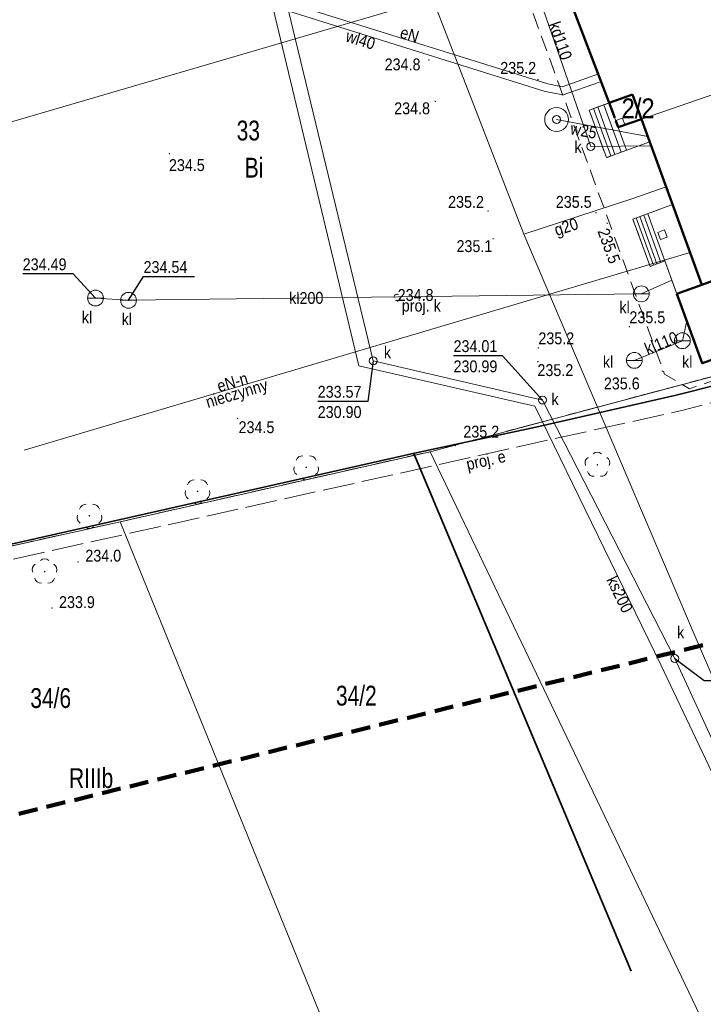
# Model space of a CAD drawing. Header units: metres. Extents: x 7529105 to 7529249, y 5515588 to 5515793.
# Tile 4 of 10: x 7529154 to 7529197, y 5515664 to 5515726. Entities that reach past the tile are written whole.
import ezdxf
from ezdxf.enums import TextEntityAlignment as Align

# ---------------------------------------------------------------- set-up
doc = ezdxf.new("R2010")
doc.units = ezdxf.units.M
doc.header["$MEASUREMENT"] = 0
for name, pattern in [('1.0_0.5', [1.5, 1, -0.5]), ('1.5_0.5', [2, 1.5, -0.5]), ('218-500', [1, 0.5, -0.5]), ('219-500', [0]), ('4', [1.8, 1.2, -0.6]), ('mz1.0_0.5', [1.5, 1, -0.5]), ('mz2.0_0.5', [2.5, 2, -0.5])]:
    doc.linetypes.add(name, pattern=pattern)
doc.layers.get('0').update_dxf_attribs({"color": 2, "linetype": 'CONTINUOUS', "lineweight": 5})
for name, color, linetype in [('209-Opis konturu klasyfikacyjnego', 7, 'CONTINUOUS'), ('210-Oznaczenie użytku', 7, 'CONTINUOUS'), ('211-Nr działki', 7, 'CONTINUOUS'), ('217-Granica konturu klasyfikcyjnego', 7, 'CONTINUOUS'), ('218-Granica użytku', 7, 'CONTINUOUS'), ('219-Linia granicy', 7, 'CONTINUOUS'), ('310-podpora związana z budynkiem (powierzchnia)', 7, 'CONTINUOUS'), ('312-Budynek (powierzchnia)', 7, 'CONTINUOUS'), ('320-część budynku wyodrębniona ze względu na liczbę kondygnacji naziemnych (powierzchnia)', 7, 'CONTINUOUS'), ('352-schody (powierzchnia)', 7, 'CONTINUOUS'), ('chodnik (powierzchnia)', 7, 'CONTINUOUS'), ('drzewo liściaste (punkt)', 7, 'CONTINUOUS'), ('nawis - blok budynku (powierzchnia)', 7, 'CONTINUOUS'), ('nawis - blok budynku (powierzchnia)-Atr25', 7, 'CONTINUOUS'), ('Obszar opracowania', 7, 'CONTINUOUS'), ('ogrodzenie trwałe (linia)', 7, 'CONTINUOUS'), ('osadnik kanalizacji lokalnej (dół Chambeau) (punkt)', 7, 'CONTINUOUS'), ('osadnik kanalizacji lokalnej (dół Chambeau) (punkt)-Atr17', 7, 'CONTINUOUS'), ('przewód elektroenergetyczny (linia)', 7, 'CONTINUOUS'), ('przewód elektroenergetyczny (linia)-Atr1', 7, 'CONTINUOUS'), ('przewód elektroenergetyczny (linia)-Atr6', 7, 'CONTINUOUS'), ('przewód elektroenergetyczny - projektowany lub w budowie (linia) - ob. projektowany', 7, 'CONTINUOUS'), ('przewód elektroenergetyczny - projektowany lub w budowie (linia) - ob. projektowany-Atr1', 7, 'CONTINUOUS'), ('przewód gazowy (linia)', 7, 'CONTINUOUS'), ('przewód gazowy (linia)-Atr1', 7, 'CONTINUOUS'), ('przewód kanalizacyjny (linia)', 7, 'CONTINUOUS'), ('przewód kanalizacyjny (linia)-Atr1', 7, 'CONTINUOUS'), ('przewód wodociągowy (linia)', 7, 'CONTINUOUS'), ('przewód wodociągowy (linia)-Atr1', 7, 'CONTINUOUS'), ('punkt o określonej wysokości (sieć kanalizacyjna)', 7, 'CONTINUOUS'), ('punkt o określonej wysokości (sieć kanalizacyjna)-Atr2', 7, 'CONTINUOUS'), ('punkt o określonej wysokości (sieć kanalizacyjna)-Atr3', 7, 'CONTINUOUS'), ('punkt wysokościowy naturalny', 7, 'CONTINUOUS'), ('punkt wysokościowy naturalny-Atr2', 7, 'CONTINUOUS'), ('studnia (punkt)', 7, 'CONTINUOUS'), ('studzienka okrągła - przewód kanalizacyjny (punkt)', 7, 'CONTINUOUS'), ('studzienka okrągła - przewód kanalizacyjny (punkt)-Atr17', 7, 'CONTINUOUS'), ('urządzenie techniczne projektowane lub w budowie (sieć kanalizacyjna) - punkt - ob. projektowany', 7, 'CONTINUOUS'), ('urządzenie techniczne projektowane lub w budowie (sieć kanalizacyjna) - punkt - ob. projektowany-Atr17', 7, 'CONTINUOUS'), ('właz okrągły - siec kanalizacyjna (punkt)', 7, 'CONTINUOUS'), ('właz okrągły - siec kanalizacyjna (punkt)-Atr17', 7, 'CONTINUOUS')]:
    doc.layers.add(name, color=color, linetype=linetype)
doc.styles.get("Standard").update_dxf_attribs({"font": 'Working1250', "width": 0.75})
doc.linetypes.add('902-500', pattern='A,3.75,0,[1,ksztalty.shx,S=0.5,R=0,X=0,Y=0],3.75', length=7.5)

# ---------------------------------------------------------------- blocks, each defined once
blk = doc.blocks.new('US07')
at = {"color": 0, "linetype": 'Continuous', "lineweight": 13}
for q in [(-0.5, 0), (0.5, 0)]:
    blk.add_line((0, 0), q, dxfattribs=at)
blk.add_circle((0, 0), 0.5, dxfattribs=at)
blk = doc.blocks.new('US22')
at = {"color": 0, "linetype": 'Continuous', "lineweight": 13}
blk.add_circle((0, 0), 0.25, dxfattribs=at)
blk = doc.blocks.new('US13')
at = {"color": 0, "linetype": 'Continuous', "lineweight": 13}
for radius in [0.75, 0.25]:
    blk.add_circle((0, 0), radius, dxfattribs=at)
blk = doc.blocks.new('OP021')
at = {"linetype": 'Continuous', "lineweight": 13}
h = blk.add_hatch(color=0, dxfattribs=at)
edge = h.paths.add_edge_path()
edge.add_arc((0, 0), 0.05, 0, 360)
at = {"color": 0, "linetype": 'Continuous', "lineweight": 13}
for centre, start, end in [((0, 0.4), 49.272, 130.728), ((-0.38, 0.124), 121.308, 202.548), ((0.38, 0.124), 337.452, 58.692), ((-0.235, -0.324), 193.221, 274.871), ((0.235, -0.324), 265.129, 346.779)]:
    blk.add_arc(centre, 0.4, start, end, dxfattribs=at)
blk = doc.blocks.new('PW01')
at = {"linetype": 'Continuous', "lineweight": 13}
h = blk.add_hatch(color=0, dxfattribs=at)
edge = h.paths.add_edge_path()
edge.add_arc((0, 0), 0.045, 0, 360)
blk = doc.blocks.new('US15')
at = {"color": 0, "linetype": 'Continuous', "lineweight": 13}
blk.add_circle((0, 0), 0.25, dxfattribs=at)
blk = doc.blocks.new('US01P')
at = {"color": 0, "linetype": 'Continuous', "lineweight": 13}
for points in [[(0.082, 0.181), (0.072, 0.186), (0.034, 0.197), (-0.006, 0.2), (-0.046, 0.194), (-0.084, 0.182), (-0.118, 0.161), (-0.148, 0.135), (-0.172, 0.103), (-0.189, 0.066), (-0.198, 0.028), (-0.2, -0.001)], [(-0.082, -0.182), (-0.061, -0.191), (-0.022, -0.199), (0.018, -0.199), (0.057, -0.192), (0.094, -0.177), (0.127, -0.155), (0.155, -0.126), (0.177, -0.093), (0.192, -0.056), (0.199, -0.016), (0.2, 0)]]:
    blk.add_lwpolyline(points, dxfattribs=at)

msp = doc.modelspace()

# ---------------------------------------------------------------- linework, layer by layer
at = {"layer": '217-Granica konturu klasyfikcyjnego', "color": 7, "linetype": '1.5_0.5', "lineweight": 18, "flags": 128}
for points in [[(7529211.46, 5515706.86), (7529179.59, 5515698.37)], [(7529179.59, 5515698.37), (7529160.06, 5515693.95)], [(7529160.06, 5515693.95), (7529148.26, 5515691.33)]]:
    msp.add_lwpolyline(points, dxfattribs=at)
at = {"layer": '218-Granica użytku', "color": 7, "linetype": '218-500', "lineweight": 18, "flags": 128}
for points in [[(7529211.46, 5515706.86), (7529179.59, 5515698.37)], [(7529179.59, 5515698.37), (7529211.46, 5515706.86)], [(7529179.59, 5515698.37), (7529160.06, 5515693.95)], [(7529160.06, 5515693.95), (7529179.59, 5515698.37)], [(7529160.06, 5515693.95), (7529148.26, 5515691.33)], [(7529148.26, 5515691.33), (7529160.06, 5515693.95)]]:
    msp.add_lwpolyline(points, dxfattribs=at)
at = {"layer": '219-Linia granicy', "color": 7, "linetype": '219-500', "lineweight": 18, "flags": 128}
for points in [[(7529211.46, 5515706.86), (7529179.59, 5515698.37)], [(7529179.59, 5515698.37), (7529160.06, 5515693.95)], [(7529179.59, 5515698.37), (7529190.85, 5515674.88)], [(7529160.06, 5515693.95), (7529148.26, 5515691.33)], [(7529160.06, 5515693.95), (7529186, 5515630.02)], [(7529190.85, 5515674.88), (7529196.61, 5515662.84)]]:
    msp.add_lwpolyline(points, dxfattribs=at)
at = {"layer": '310-podpora związana z budynkiem (powierzchnia)', "color": 7, "linetype": 'Continuous', "lineweight": 18, "flags": 128}
for points in [[(7529191.3, 5515719.25), (7529191.72, 5515719.41)], [(7529191.87, 5515718.98), (7529191.72, 5515719.41)], [(7529191.3, 5515719.25), (7529191.45, 5515718.83)], [(7529191.87, 5515718.98), (7529191.45, 5515718.83)], [(7529193.95, 5515712.2), (7529194.38, 5515712.36)], [(7529194.11, 5515711.75), (7529193.95, 5515712.2)], [(7529194.12, 5515711.75), (7529194.55, 5515711.9)], [(7529194.55, 5515711.9), (7529194.38, 5515712.36)]]:
    msp.add_lwpolyline(points, dxfattribs=at)
at = {"layer": '312-Budynek (powierzchnia)', "color": 7, "linetype": 'Continuous', "lineweight": 50, "flags": 128}
for points in [[(7529205.41, 5515723.66), (7529202.46, 5515732), (7529188.33, 5515727.1), (7529190.89, 5515720.37)], [(7529190.89, 5515720.37), (7529192.35, 5515720.9)], [(7529192.92, 5515719.34), (7529192.35, 5515720.9)], [(7529196.73, 5515708.89), (7529192.92, 5515719.34)], [(7529195.16, 5515708.32), (7529196.74, 5515703.95), (7529210.57, 5515708.69), (7529208.96, 5515713.36)], [(7529196.73, 5515708.89), (7529208.96, 5515713.36)], [(7529195.16, 5515708.32), (7529196.73, 5515708.89)]]:
    msp.add_lwpolyline(points, dxfattribs=at)
at = {"layer": '312-Budynek (powierzchnia)', "color": 7, "linetype": '1.0_0.5', "lineweight": 50, "flags": 128}
msp.add_lwpolyline([(7529190.89, 5515720.37), (7529191.45, 5515718.83)], dxfattribs=at)
at = {"layer": '312-Budynek (powierzchnia)', "color": 7, "linetype": '1.0_0.5', "lineweight": 13, "flags": 128}
msp.add_lwpolyline([(7529192.92, 5515719.34), (7529191.45, 5515718.83)], dxfattribs=at)
at = {"layer": '320-część budynku wyodrębniona ze względu na liczbę kondygnacji naziemnych (powierzchnia)', "color": 7, "linetype": 'Continuous', "lineweight": 13, "flags": 128}
msp.add_lwpolyline([(7529205.41, 5515723.66), (7529192.93, 5515719.34)], dxfattribs=at)
at = {"layer": '352-schody (powierzchnia)', "color": 7, "linetype": 'Continuous', "lineweight": 18, "flags": 128}
for points in [[(7529190.79, 5515720.33), (7529189.63, 5515719.91), (7529190.71, 5515716.92), (7529193.44, 5515717.91)], [(7529190.79, 5515720.33), (7529189.63, 5515719.91), (7529190.71, 5515716.92), (7529193.44, 5515717.91)], [(7529189.89, 5515720.01), (7529190.98, 5515717.02)], [(7529189.89, 5515720.01), (7529190.98, 5515717.02)], [(7529190.16, 5515720.11), (7529191.25, 5515717.12)], [(7529190.16, 5515720.11), (7529191.25, 5515717.12)], [(7529190.55, 5515720.25), (7529191.64, 5515717.26)], [(7529190.55, 5515720.25), (7529191.64, 5515717.26)], [(7529190.89, 5515720.37), (7529191.98, 5515717.38)], [(7529190.89, 5515720.37), (7529191.98, 5515717.38)], [(7529193.67, 5515710.14), (7529192.59, 5515713.12)], [(7529193.67, 5515710.14), (7529192.59, 5515713.12)], [(7529193.89, 5515710.22), (7529192.81, 5515713.2)], [(7529193.89, 5515710.22), (7529192.81, 5515713.2)], [(7529194.15, 5515710.31), (7529193.07, 5515713.29)], [(7529194.15, 5515710.31), (7529193.07, 5515713.29)], [(7529194.4, 5515710.4), (7529193.32, 5515713.38)], [(7529194.4, 5515710.4), (7529193.32, 5515713.38)]]:
    msp.add_lwpolyline(points, dxfattribs=at)
msp.add_lwpolyline([(7529195.97, 5515710.97), (7529196.73, 5515708.89), (7529195.16, 5515708.32), (7529194.4, 5515710.4), (7529193.46, 5515710.06), (7529192.38, 5515713.03), (7529194.88, 5515713.95)], close=True, dxfattribs=at)
msp.add_lwpolyline([(7529195.97, 5515710.97), (7529196.73, 5515708.89), (7529195.16, 5515708.32), (7529194.4, 5515710.4), (7529193.46, 5515710.06), (7529192.38, 5515713.03), (7529194.88, 5515713.95)], close=True, dxfattribs=at)
at = {"layer": 'chodnik (powierzchnia)', "color": 7, "linetype": 'mz1.0_0.5', "lineweight": 18, "flags": 128}
for points in [[(7529179.58, 5515736.87), (7529183.24, 5515726.22), (7529185.7, 5515727.07), (7529194.37, 5515703.27), (7529195.95, 5515702.34), (7529212.09, 5515707.87), (7529211.76, 5515708.78), (7529215.25, 5515710.28), (7529219.09, 5515711.44), (7529219.26, 5515711.7), (7529217.97, 5515716.78), (7529217.13, 5515716.68), (7529208.35, 5515752.07), (7529182.62, 5515743.4), (7529184.26, 5515738.49)], [(7529190.89, 5515720.37), (7529188.33, 5515727.1), (7529202.46, 5515732), (7529205.41, 5515723.66), (7529207.42, 5515717.83), (7529208.01, 5515718.05), (7529209.57, 5515713.58), (7529208.96, 5515713.36), (7529210.57, 5515708.69), (7529196.74, 5515703.95), (7529194.4, 5515710.4), (7529193.46, 5515710.06), (7529192.38, 5515713.03), (7529194.88, 5515713.95), (7529193.44, 5515717.91), (7529190.71, 5515716.92), (7529189.63, 5515719.91)]]:
    msp.add_lwpolyline(points, close=True, dxfattribs=at)
at = {"layer": 'nawis - blok budynku (powierzchnia)', "color": 7, "linetype": 'mz2.0_0.5', "lineweight": 50, "flags": 128}
msp.add_lwpolyline([(7529192.92, 5515719.34), (7529191.45, 5515718.83), (7529190.89, 5515720.37), (7529192.35, 5515720.9)], close=True, dxfattribs=at)
at = {"layer": 'Obszar opracowania', "color": 7, "linetype": '4', "lineweight": 200, "flags": 128}
msp.add_lwpolyline([(7529109.98, 5515664.77), (7529244.65, 5515697.97), (7529234.97, 5515771.82), (7529105.56, 5515745.73)], close=True, dxfattribs=at)
at = {"layer": 'ogrodzenie trwałe (linia)', "color": 7, "linetype": '902-500', "lineweight": 35, "flags": 128}
for points in [[(7529219.26, 5515711.7), (7529220.21, 5515708.27), (7529195.11, 5515701.94), (7529186.25, 5515699.92), (7529178.62, 5515698.27), (7529147.77, 5515691.31), (7529146.56, 5515717.34)], [(7529192.28, 5515665.61), (7529178.57, 5515698.26)]]:
    msp.add_lwpolyline(points, dxfattribs=at)
at = {"layer": 'przewód elektroenergetyczny (linia)', "color": 7, "linetype": 'Continuous', "lineweight": 18, "flags": 128}
for points in [[(7529168.75, 5515727.29), (7529187.02, 5515721.56), (7529187.93, 5515721.38), (7529190.1, 5515722.15)], [(7529154, 5515698.46), (7529195.98, 5515710.94)]]:
    msp.add_lwpolyline(points, dxfattribs=at)
at = {"layer": 'przewód elektroenergetyczny - projektowany lub w budowie (linia) - ob. projektowany', "color": 6, "linetype": 'mz2.0_0.5', "lineweight": 18, "flags": 128}
msp.add_lwpolyline([(7529220.22, 5515698.07), (7529220.1, 5515698.07), (7529219.99, 5515698.09), (7529219.87, 5515698.13), (7529219.77, 5515698.19), (7529219.68, 5515698.26), (7529219.6, 5515698.35), (7529219.54, 5515698.45), (7529219.5, 5515698.56), (7529217.33, 5515705.86), (7529217.28, 5515705.98), (7529217.21, 5515706.1), (7529217.11, 5515706.19), (7529217, 5515706.27), (7529216.88, 5515706.33), (7529216.75, 5515706.36), (7529216.61, 5515706.36), (7529216.48, 5515706.34), (7529207.59, 5515704.06), (7529195.46, 5515700.97), (7529153.16, 5515691.56), (7529153.07, 5515691.53), (7529152.99, 5515691.49), (7529152.91, 5515691.45), (7529152.84, 5515691.39), (7529152.77, 5515691.32), (7529152.72, 5515691.25), (7529152.67, 5515691.17), (7529152.64, 5515691.08), (7529138.98, 5515645.61), (7529149.94, 5515614.41), (7529150, 5515614.28), (7529150.09, 5515614.17), (7529150.2, 5515614.07), (7529150.33, 5515614), (7529150.48, 5515613.96), (7529150.62, 5515613.95), (7529150.77, 5515613.98), (7529150.9, 5515614.03), (7529175.81, 5515626.33), (7529175.93, 5515626.38), (7529176.06, 5515626.4), (7529176.19, 5515626.4), (7529176.32, 5515626.38), (7529176.45, 5515626.32), (7529176.56, 5515626.25), (7529176.65, 5515626.16), (7529176.73, 5515626.05), (7529181.58, 5515617.46)], dxfattribs=at)
at = {"layer": 'przewód gazowy (linia)', "color": 7, "linetype": 'Continuous', "lineweight": 18, "flags": 128}
msp.add_lwpolyline([(7529247.64, 5515589.159), (7529240.24, 5515601.59), (7529233.23, 5515613), (7529231.79, 5515616.13), (7529218.28, 5515636.78), (7529214.71, 5515645.69), (7529212.71, 5515650.25), (7529209.63, 5515655.79), (7529207.73, 5515660.2), (7529196.24, 5515686.87), (7529185.5, 5515712.08), (7529173.39, 5515743.35)], dxfattribs=at)
at = {"layer": 'przewód gazowy (linia)', "color": 7, "linetype": 'Continuous', "lineweight": 13, "flags": 128}
msp.add_lwpolyline([(7529185.5, 5515712.08), (7529192.37, 5515714.33), (7529194.47, 5515715.08)], dxfattribs=at)
at = {"layer": 'przewód kanalizacyjny (linia)', "color": 7, "linetype": 'Continuous', "lineweight": 18, "flags": 128}
for points in [[(7529104.64, 5515738.353), (7529132.67, 5515740.03), (7529164.13, 5515749.57), (7529175.1, 5515703.78), (7529186.19, 5515701.24), (7529194.14, 5515684.93), (7529203.4, 5515665.42), (7529215.47, 5515638.53), (7529236.67, 5515634.43), (7529243.17, 5515623.61), (7529247.64, 5515614.757)], [(7529247.64, 5515616.571), (7529243.86, 5515624.16), (7529237.42, 5515635.5), (7529216.33, 5515639.08), (7529204.08, 5515665.65), (7529195.02, 5515685.33), (7529186.68, 5515701.63), (7529176.01, 5515704.1), (7529165.13, 5515749.05)], [(7529205.47, 5515723.5), (7529206.93, 5515724), (7529203.57, 5515733.02), (7529187.24, 5515729.15), (7529144.71, 5515716.69), (7529139.92, 5515715.26)], [(7529187.24, 5515729.15), (7529186.54, 5515726.82), (7529189.72, 5515717.62), (7529193.53, 5515717.67)], [(7529194.84, 5515709.18), (7529192.91, 5515708.33), (7529160.58, 5515707.92), (7529158.5, 5515708.06)], [(7529192.47, 5515704.13), (7529195.5, 5515705.37), (7529195.77, 5515706.63)]]:
    msp.add_lwpolyline(points, dxfattribs=at)
at = {"layer": 'przewód wodociągowy (linia)', "color": 7, "linetype": 'Continuous', "lineweight": 18, "flags": 128}
for points in [[(7529168.61, 5515726.81), (7529186.85, 5515721.08), (7529187.98, 5515720.87), (7529190.27, 5515721.67)], [(7529187.57, 5515719.32), (7529193.32, 5515718.25)]]:
    msp.add_lwpolyline(points, dxfattribs=at)
at = {"layer": 'punkt o określonej wysokości (sieć kanalizacyjna)-Atr2', "color": 7, "flags": 128}
for points in [[(7529158.5, 5515708.06), (7529157.09, 5515709.58), (7529153.912, 5515709.58)], [(7529160.58, 5515707.92), (7529161.53, 5515709.41), (7529164.74, 5515709.41)], [(7529186.68, 5515701.63), (7529184.15, 5515704.42), (7529181.073, 5515704.42)], [(7529176.01, 5515704.1), (7529175.66, 5515701.54), (7529172.509, 5515701.54)], [(7529195.02, 5515685.33), (7529196.87, 5515683.94), (7529200.021, 5515683.94)]]:
    msp.add_lwpolyline(points, dxfattribs=at)

# ---------------------------------------------------------------- block references
at = {"layer": 'drzewo liściaste (punkt)', "color": 7, "linetype": 'Continuous', "lineweight": 13}
for p in [(7529190.14, 5515697.54), (7529155.29, 5515690.81)]:
    msp.add_blockref('OP021', p, dxfattribs=at)
at = {"layer": 'drzewo liściaste (punkt)', "color": 7, "linetype": 'Continuous', "lineweight": 13, "rotation": 180}
for p in [(7529171.78, 5515697.39), (7529164.93, 5515695.87), (7529158.12, 5515694.33)]:
    msp.add_blockref('OP021', p, dxfattribs=at)
at = {"layer": 'osadnik kanalizacji lokalnej (dół Chambeau) (punkt)', "color": 7, "linetype": 'Continuous', "lineweight": 18, "rotation": 180}
for p in [(7529192.91, 5515708.33), (7529158.5, 5515708.06), (7529160.58, 5515707.92), (7529195.5, 5515705.37), (7529192.47, 5515704.13)]:
    msp.add_blockref('US07', p, dxfattribs=at)
at = {"layer": 'punkt o określonej wysokości (sieć kanalizacyjna)', "color": 7, "linetype": 'Continuous', "lineweight": 13}
for p in [(7529158.5, 5515708.06), (7529160.58, 5515707.92), (7529176.01, 5515704.1), (7529186.68, 5515701.63), (7529195.02, 5515685.33)]:
    msp.add_blockref('PW01', p, dxfattribs=at)
at = {"layer": 'punkt wysokościowy naturalny', "color": 7, "linetype": 'Continuous', "lineweight": 13, "rotation": 180}
for p in [(7529179.52, 5515723.08), (7529163.16, 5515717.17), (7529183.25, 5515713.56), (7529190.76, 5515712.77), (7529186.39, 5515704.05), (7529194.24, 5515703.45), (7529167.46, 5515700.47)]:
    msp.add_blockref('PW01', p, dxfattribs=at)
at = {"layer": 'punkt wysokościowy naturalny', "color": 7, "linetype": 'Continuous', "lineweight": 13}
for p in [(7529186.4, 5515721.84), (7529179.92, 5515720.47), (7529190.05, 5515713.44), (7529183.57, 5515711.8), (7529177.55, 5515707.88), (7529192.16, 5515706.25), (7529186.42, 5515704.92), (7529181.19, 5515698.76), (7529157.4, 5515691.42), (7529155.76, 5515688.51)]:
    msp.add_blockref('PW01', p, dxfattribs=at)
at = {"layer": 'studnia (punkt)', "color": 7, "linetype": 'Continuous', "lineweight": 18}
msp.add_blockref('US13', (7529187.57, 5515719.32), dxfattribs=at)
at = {"layer": 'studzienka okrągła - przewód kanalizacyjny (punkt)', "color": 7, "linetype": 'Continuous', "lineweight": 18}
for p in [(7529176.01, 5515704.1), (7529186.68, 5515701.63), (7529195.02, 5515685.33)]:
    msp.add_blockref('US15', p, dxfattribs=at)
at = {"layer": 'urządzenie techniczne projektowane lub w budowie (sieć kanalizacyjna) - punkt - ob. projektowany', "color": 6, "linetype": 'Continuous', "lineweight": 13}
msp.add_blockref('US01P', (7529177.52, 5515708.1), dxfattribs=at)
at = {"layer": 'właz okrągły - siec kanalizacyjna (punkt)', "color": 7, "linetype": 'Continuous', "lineweight": 18}
msp.add_blockref('US22', (7529189.72, 5515717.62), dxfattribs=at)

# ---------------------------------------------------------------- texts
at = {"layer": '209-Opis konturu klasyfikacyjnego', "color": 7, "linetype": 'Continuous', "lineweight": 18, "width": 0.79}
msp.add_text('RIIIb', height=1.25, dxfattribs=at).set_placement((7529156.83, 5515678.41), align=Align.TOP_LEFT)
at = {"layer": '210-Oznaczenie użytku', "color": 7, "linetype": 'Continuous', "lineweight": 18, "width": 0.79}
msp.add_text('Bi', height=1.25, dxfattribs=at).set_placement((7529167.91, 5515715.66))
at = {"layer": '211-Nr działki', "color": 7, "linetype": 'Continuous', "lineweight": 18, "width": 0.79}
for s, p in [('33', (7529167.4, 5515718)), ('34/2', (7529173.66, 5515682.36))]:
    msp.add_text(s, height=1.25, dxfattribs=at).set_placement(p)
msp.add_text('34/6', height=1.25, dxfattribs=at).set_placement((7529154.39, 5515683.46), align=Align.TOP_LEFT)
at = {"layer": 'nawis - blok budynku (powierzchnia)-Atr25', "color": 7, "width": 0.9}
msp.add_text('2/2', height=1.25, dxfattribs=at).set_placement((7529191.66, 5515719.4))
at = {"layer": 'osadnik kanalizacji lokalnej (dół Chambeau) (punkt)-Atr17', "color": 7, "width": 0.9}
msp.add_text('kl', height=0.75, dxfattribs=at).set_placement((7529192.18, 5515707.85), align=Align.TOP_RIGHT)
for p in [(7529157.64, 5515706.85), (7529160.15, 5515706.73), (7529190.49, 5515704.04), (7529195.48, 5515704.04)]:
    msp.add_text('kl', height=0.75, dxfattribs=at).set_placement(p, align=Align.MIDDLE_LEFT)
at = {"layer": 'przewód elektroenergetyczny (linia)-Atr1', "color": 7, "width": 0.9}
for s, rotation, p in [('eN', 342.587, (7529177.64, 5515724.5)), ('eN-n', 16.556, (7529166.3, 5515702.12))]:
    msp.add_text(s, height=0.75, rotation=rotation, dxfattribs=at).set_placement(p)
at = {"layer": 'przewód elektroenergetyczny (linia)-Atr6', "color": 7, "width": 0.9}
msp.add_text('nieczynny', height=0.75, rotation=16.556, dxfattribs=at).set_placement((7529165.37, 5515701.84), align=Align.TOP_LEFT)
at = {"layer": 'przewód elektroenergetyczny - projektowany lub w budowie (linia) - ob. projektowany-Atr1', "color": 1, "width": 0.9}
msp.add_text('proj. e', height=0.75, rotation=12.542, dxfattribs=at).set_placement((7529183.03, 5515698.2), align=Align.TOP_CENTER)
at = {"layer": 'przewód gazowy (linia)-Atr1', "color": 7, "width": 0.9}
msp.add_text('g20', height=0.75, rotation=18.134, dxfattribs=at).set_placement((7529187.34, 5515712.68), align=Align.TOP_LEFT)
at = {"layer": 'przewód kanalizacyjny (linia)-Atr1', "color": 7, "width": 0.9}
for s, rotation, p in [('kd110', -70.932, (7529187.06, 5515725.33)), ('kl110', 22.256, (7529193.31, 5515704.47))]:
    msp.add_text(s, height=0.75, rotation=rotation, dxfattribs=at).set_placement(p)
msp.add_text('kl200', height=0.75, rotation=0.727, dxfattribs=at).set_placement((7529170.71, 5515708.05), align=Align.MIDDLE_LEFT)
msp.add_text('ks200', height=0.75, rotation=-64.014, dxfattribs=at).set_placement((7529191.89, 5515689.54), align=Align.TOP_CENTER)
at = {"layer": 'przewód wodociągowy (linia)-Atr1', "color": 7, "width": 0.9}
for s, rotation, p in [('wl40', 342.56, (7529174.44, 5515724.98)), ('w25', -10.541, (7529188.53, 5515719.14))]:
    msp.add_text(s, height=0.75, rotation=rotation, dxfattribs=at).set_placement(p, align=Align.TOP_LEFT)
at = {"layer": 'punkt o określonej wysokości (sieć kanalizacyjna)-Atr2', "color": 7, "width": 0.9}
for s, p in [('234.49', (7529153.912, 5515709.588)), ('234.54', (7529161.53, 5515709.418)), ('234.01', (7529181.073, 5515704.428)), ('233.57', (7529172.509, 5515701.548))]:
    msp.add_text(s, height=0.75, dxfattribs=at).set_placement(p, align=Align.BOTTOM_LEFT)
at = {"layer": 'punkt o określonej wysokości (sieć kanalizacyjna)-Atr3', "color": 7, "width": 0.9}
for s, p in [('230.99', (7529181.073, 5515703.152)), ('230.90', (7529172.509, 5515700.272))]:
    msp.add_text(s, height=0.75, dxfattribs=at).set_placement(p, align=Align.BOTTOM_LEFT)
at = {"layer": 'punkt wysokościowy naturalny-Atr2', "color": 7, "width": 0.9}
for s, p in [('234.8', (7529176.73, 5515722.42)), ('234.8', (7529177.33, 5515719.65)), ('234.5', (7529163.13, 5515716.07)), ('235.2', (7529180.73, 5515713.75)), ('235.1', (7529181.26, 5515710.96)), ('234.8', (7529177.55, 5515707.88)), ('235.2', (7529186.36, 5515703.14)), ('235.6', (7529190.55, 5515702.3)), ('234.5', (7529167.52, 5515699.54)), ('235.2', (7529181.69, 5515699.26)), ('234.0', (7529157.86, 5515691.44)), ('233.9', (7529156.2, 5515688.51))]:
    msp.add_text(s, height=0.75, dxfattribs=at).set_placement(p)
for s, p in [('235.2', (7529184.02, 5515722.95)), ('235.5', (7529187.52, 5515714.5))]:
    msp.add_text(s, height=0.75, dxfattribs=at).set_placement(p, align=Align.TOP_LEFT)
msp.add_text('235.5', height=0.75, rotation=-69.984, dxfattribs=at).set_placement((7529190.84, 5515712.54), align=Align.TOP_LEFT)
for s, p in [('235.5', (7529192.16, 5515706.25)), ('235.2', (7529186.42, 5515704.92))]:
    msp.add_text(s, height=0.75, dxfattribs=at).set_placement(p, align=Align.BOTTOM_LEFT)
at = {"layer": 'studzienka okrągła - przewód kanalizacyjny (punkt)-Atr17', "color": 7, "width": 0.9}
msp.add_text('k', height=0.75, dxfattribs=at).set_placement((7529176.68, 5515705.01), align=Align.TOP_LEFT)
for p in [(7529187.25, 5515701.31), (7529195.17, 5515686.6)]:
    msp.add_text('k', height=0.75, dxfattribs=at).set_placement(p)
at = {"layer": 'urządzenie techniczne projektowane lub w budowie (sieć kanalizacyjna) - punkt - ob. projektowany-Atr17', "color": 34, "width": 0.9}
msp.add_text('proj. k', height=0.75, dxfattribs=at).set_placement((7529177.81, 5515707.96), align=Align.TOP_LEFT)
at = {"layer": 'właz okrągły - siec kanalizacyjna (punkt)-Atr17', "color": 7, "width": 0.9}
msp.add_text('k', height=0.75, dxfattribs=at).set_placement((7529188.7, 5515717.59), align=Align.MIDDLE_LEFT)

doc.saveas('drawing.dxf')
